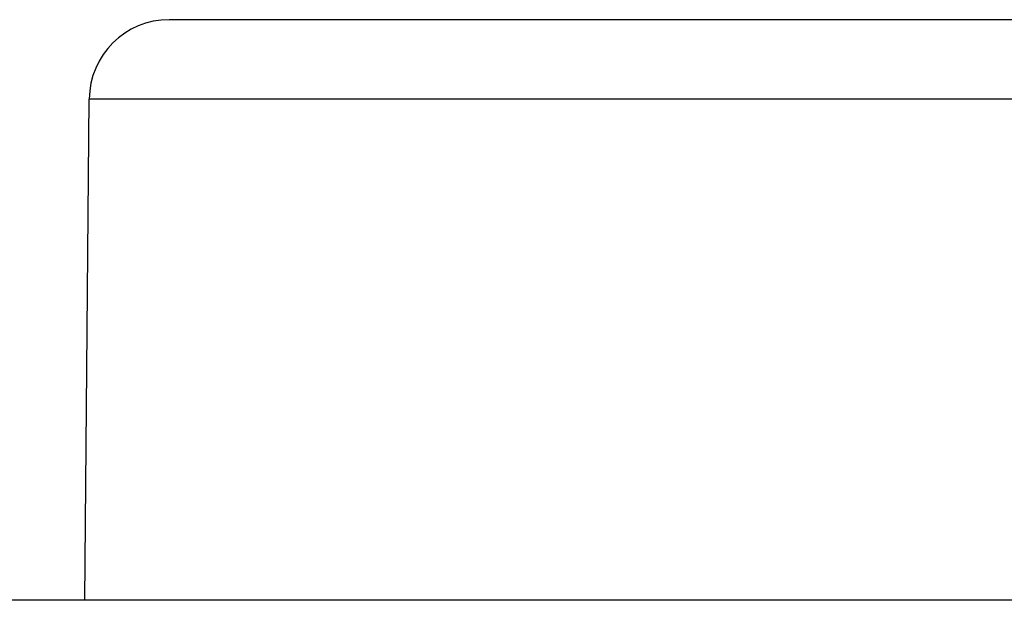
# Model space of a CAD drawing. Header units: centimetres. Extents: x 4745 to 39369, y 17389 to 19524.
# Tile 149 of 188: x 36999.88 to 37007.26, y 18683.43 to 18687.78. Entities that reach past the tile are written whole.
import ezdxf

# ---------------------------------------------------------------- set-up
doc = ezdxf.new("R2010")
doc.units = ezdxf.units.CM
doc.layers.add('$_urządzenia', color=250, linetype='Continuous')

# ---------------------------------------------------------------- blocks, each defined once
blk = doc.blocks.new('A$C92957c0b')
at = {"layer": '$_urządzenia'}
for p, q in [((-55, 0), (-88.535, 0)), ((55, 0), (-55, 0)), ((-92.753, -29), (-92.535, -3.965)), ((92.535, -3.965), (-92.535, -3.965)), ((0, -29), (-298.6, -29))]:
    blk.add_line(p, q, dxfattribs=at)
blk.add_arc((-88.535, -4), 4, 90, 179.5, dxfattribs=at)

msp = doc.modelspace()

# ---------------------------------------------------------------- block references
at = {"layer": '$_urządzenia', "xscale": 0.15, "yscale": 0.15, "zscale": 0.15}
msp.add_blockref('A$C92957c0b', (37014.2791, 18687.7762), dxfattribs=at)

doc.saveas('drawing.dxf')
